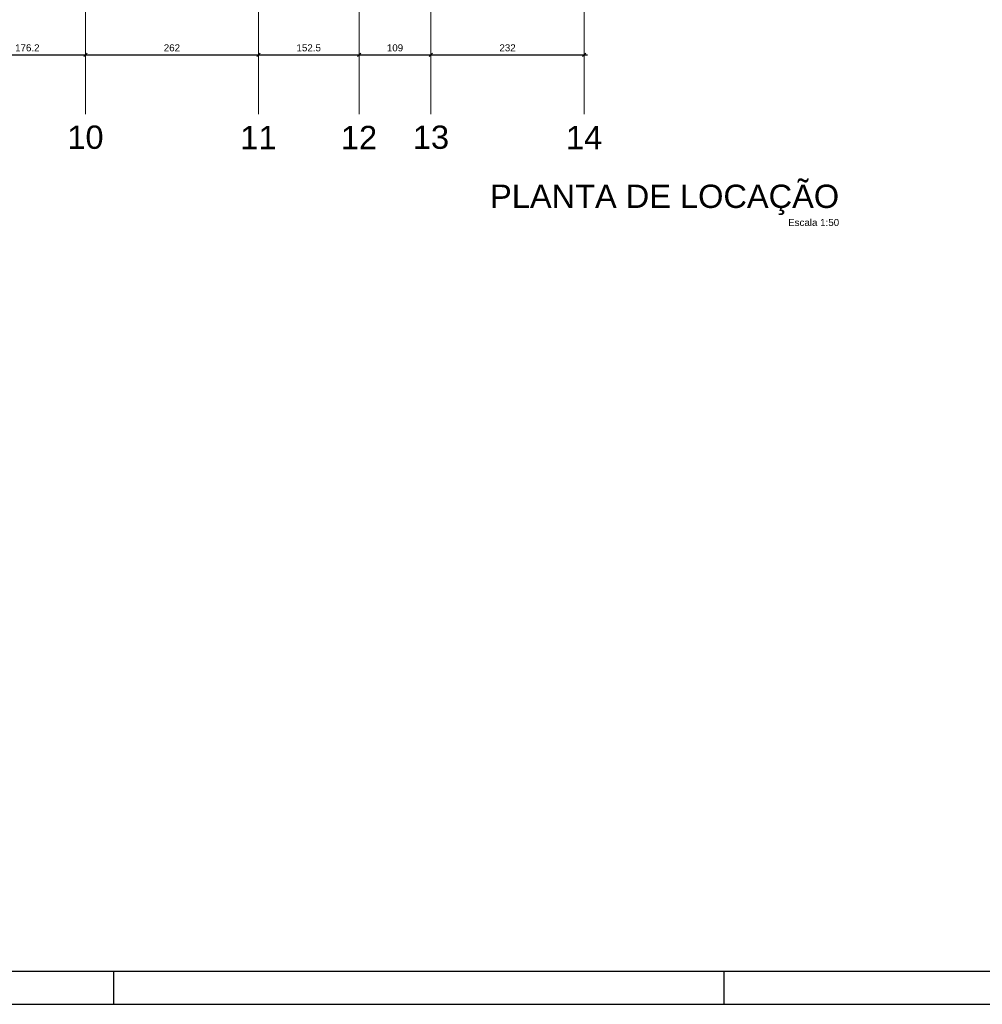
# Model space of a CAD drawing. Header units: millimetres. Extents: x 0 to 119, y 0 to 84.
# Tile 8 of 18: x 61 to 90, y 0 to 30. Entities that reach past the tile are written whole.
import ezdxf

# ---------------------------------------------------------------- set-up
doc = ezdxf.new("R2010")
doc.units = ezdxf.units.MM
doc.header["$MEASUREMENT"] = 0
doc.linetypes.add('NULL', pattern=[0])
doc.layers.get('0').update_dxf_attribs({"lineweight": 18})
for name, color, linetype, lineweight in [('LC-Cotas', 7, 'Continuous', 5), ('LC-Eixos', 7, 'Continuous', 0), ('LC-Textos', 3, 'Continuous', 20)]:
    doc.layers.add(name, color=color, linetype=linetype, lineweight=lineweight)
doc.layers.add('SEDUC_MARF', color=1, linetype='Continuous')
doc.layers.add('SEDUC_MARGG', color=7, linetype='Continuous')
doc.styles.add('Arial', font='txt')
doc.dimstyles.new('UM_50.000000', dxfattribs={"dimtxt": 0.18, "dimasz": 0.1, "dimexe": 0.1, "dimexo": 0.2, "dimgap": 0, "dimtad": 1, "dimtih": 1, "dimtoh": 1, "dimdec": 1, "dimlfac": 50, "dimzin": 0, "dimdsep": 46, "dimtxsty": 'Standard', "dimcen": 0.09, "dimdle": 0.1, "dimadec": 1, "dimazin": 2, "dimtfac": 1, "dimtdec": 4, "dimtofl": 0, "dimtmove": 0, "dimatfit": 3, "dimfxl": 1, "dimtolj": 1, "dimarcsym": 0})

# ---------------------------------------------------------------- blocks, each defined once
blk = doc.blocks.new('_Oblique')
at = {"color": 0, "linetype": 'ByBlock', "lineweight": -2}
blk.add_line((-0.5, -0.5), (0.5, 0.5), dxfattribs=at)
blk = doc.blocks.new('*D91')
at = {"layer": 'Defpoints', "color": 0}
for p in [(59.029, 28.771), (62.553, 28.771), (62.553, 28.771)]:
    blk.add_point(p, dxfattribs=at)
at = {"layer": 'LC-Cotas', "color": 0, "lineweight": -2}
blk.add_line((58.929, 28.771), (62.653, 28.771), dxfattribs=at)
at = {"layer": 'LC-Cotas', "color": 0, "lineweight": -2, "xscale": 0.1, "yscale": 0.1, "zscale": 0.1, "rotation": 180}
blk.add_blockref('_Oblique', (59.029, 28.771), dxfattribs=at)
at = {"layer": 'LC-Cotas', "color": 0, "lineweight": -2, "xscale": 0.1, "yscale": 0.1, "zscale": 0.1}
blk.add_blockref('_Oblique', (62.553, 28.771), dxfattribs=at)
at = {"layer": 'LC-Cotas', "color": 7, "insert": (60.791, 28.982), "char_height": 0.2118, "attachment_point": 5, "rotation": 0.0057, "style": 'Arial'}
blk.add_mtext('\\A1;176.2', dxfattribs=at)
blk = doc.blocks.new('*D92')
at = {"layer": 'Defpoints', "color": 0}
for p in [(62.553, 28.771), (67.793, 28.771), (67.793, 28.771)]:
    blk.add_point(p, dxfattribs=at)
at = {"layer": 'LC-Cotas', "color": 0, "lineweight": -2}
blk.add_line((62.453, 28.771), (67.893, 28.771), dxfattribs=at)
at = {"layer": 'LC-Cotas', "color": 0, "lineweight": -2, "xscale": 0.1, "yscale": 0.1, "zscale": 0.1, "rotation": 180}
blk.add_blockref('_Oblique', (62.553, 28.771), dxfattribs=at)
at = {"layer": 'LC-Cotas', "color": 0, "lineweight": -2, "xscale": 0.1, "yscale": 0.1, "zscale": 0.1}
blk.add_blockref('_Oblique', (67.793, 28.771), dxfattribs=at)
at = {"layer": 'LC-Cotas', "color": 7, "insert": (65.173, 28.982), "char_height": 0.2118, "attachment_point": 5, "rotation": 0.0057, "style": 'Arial'}
blk.add_mtext('\\A1;262', dxfattribs=at)
blk = doc.blocks.new('*D93')
at = {"layer": 'Defpoints', "color": 0}
for p in [(67.793, 28.771), (70.843, 28.771), (70.843, 28.771)]:
    blk.add_point(p, dxfattribs=at)
at = {"layer": 'LC-Cotas', "color": 0, "lineweight": -2}
blk.add_line((67.693, 28.771), (70.943, 28.771), dxfattribs=at)
at = {"layer": 'LC-Cotas', "color": 0, "lineweight": -2, "xscale": 0.1, "yscale": 0.1, "zscale": 0.1, "rotation": 180}
blk.add_blockref('_Oblique', (67.793, 28.771), dxfattribs=at)
at = {"layer": 'LC-Cotas', "color": 0, "lineweight": -2, "xscale": 0.1, "yscale": 0.1, "zscale": 0.1}
blk.add_blockref('_Oblique', (70.843, 28.771), dxfattribs=at)
at = {"layer": 'LC-Cotas', "color": 7, "insert": (69.318, 28.982), "char_height": 0.2118, "attachment_point": 5, "rotation": 0.0057, "style": 'Arial'}
blk.add_mtext('\\A1;152.5', dxfattribs=at)
blk = doc.blocks.new('*D94')
at = {"layer": 'Defpoints', "color": 0}
for p in [(70.843, 28.771), (73.023, 28.771), (73.023, 28.771)]:
    blk.add_point(p, dxfattribs=at)
at = {"layer": 'LC-Cotas', "color": 0, "lineweight": -2}
blk.add_line((70.743, 28.771), (73.123, 28.771), dxfattribs=at)
at = {"layer": 'LC-Cotas', "color": 0, "lineweight": -2, "xscale": 0.1, "yscale": 0.1, "zscale": 0.1, "rotation": 180}
blk.add_blockref('_Oblique', (70.843, 28.771), dxfattribs=at)
at = {"layer": 'LC-Cotas', "color": 0, "lineweight": -2, "xscale": 0.1, "yscale": 0.1, "zscale": 0.1}
blk.add_blockref('_Oblique', (73.023, 28.771), dxfattribs=at)
at = {"layer": 'LC-Cotas', "color": 7, "insert": (71.933, 28.982), "char_height": 0.2118, "attachment_point": 5, "rotation": 0.0057, "style": 'Arial'}
blk.add_mtext('\\A1;109', dxfattribs=at)
blk = doc.blocks.new('*D95')
at = {"layer": 'Defpoints', "color": 0}
for p in [(73.023, 28.771), (77.663, 28.771), (77.663, 28.771)]:
    blk.add_point(p, dxfattribs=at)
at = {"layer": 'LC-Cotas', "color": 0, "lineweight": -2}
blk.add_line((72.923, 28.771), (77.763, 28.771), dxfattribs=at)
at = {"layer": 'LC-Cotas', "color": 0, "lineweight": -2, "xscale": 0.1, "yscale": 0.1, "zscale": 0.1, "rotation": 180}
blk.add_blockref('_Oblique', (73.023, 28.771), dxfattribs=at)
at = {"layer": 'LC-Cotas', "color": 0, "lineweight": -2, "xscale": 0.1, "yscale": 0.1, "zscale": 0.1}
blk.add_blockref('_Oblique', (77.663, 28.771), dxfattribs=at)
at = {"layer": 'LC-Cotas', "color": 7, "insert": (75.343, 28.982), "char_height": 0.2118, "attachment_point": 5, "rotation": 0.0057, "style": 'Arial'}
blk.add_mtext('\\A1;232', dxfattribs=at)

msp = doc.modelspace()

# ---------------------------------------------------------------- linework, layer by layer
at = {"layer": 'LC-Eixos'}
for p, q in [((62.5531, 76.0731), (62.5531, 28.4706)), ((67.7927, 76.0731), (67.7927, 28.4706)), ((70.8431, 76.0731), (70.8431, 28.4706)), ((73.0231, 76.0731), (73.0231, 28.4706)), ((77.6633, 76.0731), (77.6633, 28.4706)), ((62.5531, 26.9706), (62.5531, 28.4706)), ((67.7927, 26.9706), (67.7927, 28.4706)), ((70.8431, 26.9706), (70.8431, 28.4706)), ((73.0231, 26.9706), (73.0231, 28.4706)), ((77.6633, 26.9706), (77.6633, 28.4706))]:
    msp.add_line(p, q, dxfattribs=at)
at = {"layer": 'SEDUC_MARF'}
for p, q in [((63.4015, 1), (63.4015, 0)), ((81.9015, 1), (81.9015, 0))]:
    msp.add_line(p, q, dxfattribs=at)
msp.add_lwpolyline([(118.9, 84.1), (0, 84.1), (0, 0), (118.9, 0)], close=True, dxfattribs=at)
at = {"layer": 'SEDUC_MARGG'}
msp.add_lwpolyline([(2.5, 1), (117.9, 1), (117.9, 83.1), (2.5, 83.1), (2.5, 1)], dxfattribs=at)

# ---------------------------------------------------------------- texts
at = {"layer": 'LC-Textos', "linetype": 'NULL', "line_spacing_factor": 0.798, "style": 'Arial'}
for s, insert, char_height, width, attachment_point in [('10', (62.5529, 25.9118), 0.706, 2.202363, 8), ('11', (67.7929, 25.9118), 0.706, 2.202363, 8), ('12', (70.8429, 25.9118), 0.706, 2.202363, 8), ('13', (73.0229, 25.9118), 0.706, 2.202363, 8), ('14', (77.6629, 25.9118), 0.706, 2.202363, 8), ('PLANTA DE LOCAÇÃO', (85.3919, 23.9138), 0.706, 21.235693, 9), ('Escala 1:50', (85.3919, 23.5817), 0.2118, 3.03084, 9)]:
    msp.add_mtext(s, dxfattribs=dict(at, insert=insert, char_height=char_height, width=width, attachment_point=attachment_point))

# ---------------------------------------------------------------- dimensions: what is measured, and where the dimension line sits
at = {"layer": 'LC-Cotas'}
for base, p1, p2, picture, middle in [((62.5531, 28.7706), (59.0293, 28.7706), (62.5531, 28.7706), '*D91', (60.7912, 28.9824)), ((67.7927, 28.7706), (62.5531, 28.7706), (67.7927, 28.7706), '*D92', (65.1729, 28.9824)), ((70.8431, 28.7706), (67.7927, 28.7706), (70.8431, 28.7706), '*D93', (69.3179, 28.9824)), ((73.0231, 28.7706), (70.8431, 28.7706), (73.0231, 28.7706), '*D94', (71.9331, 28.9824)), ((77.6633, 28.7706), (73.0231, 28.7706), (77.6633, 28.7706), '*D95', (75.3432, 28.9824))]:
    dim = msp.add_linear_dim(base=base, p1=p1, p2=p2, dimstyle='UM_50.000000', override={"dimtxt": 0.2118, "dimasz": 0.1, "dimexe": 0.1, "dimexo": 0.2, "dimtad": 1, "dimtih": 0, "dimtoh": 0, "dimdec": 1, "dimlfac": 50, "dimzin": 8, "dimtxsty": 'Arial', "dimblk": 'Oblique', "dimblk1": 'Oblique', "dimblk2": 'Oblique', "dimsah": 1, "dimdle": 0.1, "dimse1": 1, "dimse2": 1, "dimclrt": 7, "dimadec": 1, "dimazin": 3, "dimtmove": 2, "dimldrblk": 'Oblique'}, dxfattribs=at)
    dim.commit()
    dim.dimension.update_dxf_attribs({"geometry": picture, "text_midpoint": middle, "dimtype": 160, "text_rotation": 0.00573})

doc.saveas('drawing.dxf')
